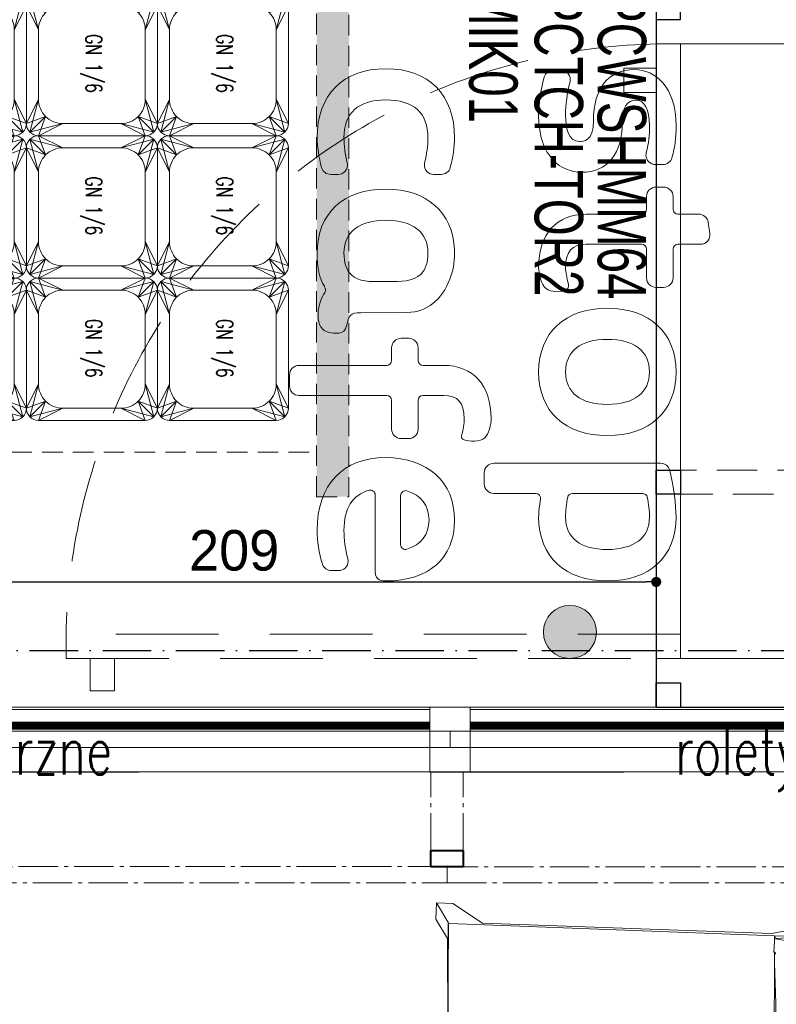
# Model space of a CAD drawing. Header units: metres. Extents: x 5541655 to 5610276, y 5589641 to 5627879.
# Tile 54 of 69: x 5605512 to 5605699, y 5623935 to 5624179. Entities that reach past the tile are written whole.
import ezdxf

# ---------------------------------------------------------------- set-up
doc = ezdxf.new("R2010")
doc.units = ezdxf.units.M
doc.header["$MEASUREMENT"] = 0
for name, pattern in [('ACAD_ISO03W100', [30, 12, -18]), ('ACAD_ISO10W100', [18, 12, -3, 0, -3]), ('AM_DIN_G_W050', [13.75, 9.75, -1.5, 1, -1.5]), ('DASHED', [19.05, 12.7, -6.35]), ('DASHED2', [0.375, 0.25, -0.125])]:
    doc.linetypes.add(name, pattern=pattern)
doc.layers.get('0').update_dxf_attribs({"linetype": 'CONTINUOUS', "lineweight": 18})
doc.layers.get('Defpoints').update_dxf_attribs({"linetype": 'CONTINUOUS'})
for name, color, linetype in [('2D- Siatka Modularna', 7, 'ACAD_ISO10W100'), ('Indeksy_urządzeń_gastronomicznych', 242, 'CONTINUOUS'), ('Warstwa 1', 7, 'CONTINUOUS')]:
    doc.layers.add(name, color=color, linetype=linetype)
for name, color, linetype, lineweight in [('_E+E_ŻALUZJE', 34, 'AM_DIN_G_W050', 18), ('CHLODNICTWO', 94, 'CONTINUOUS', 20), ('drzwi', 30, 'CONTINUOUS', 20), ('MDCP', 7, 'CONTINUOUS', 18), ('MEBLE PKN', 150, 'CONTINUOUS', 20), ('URZADZENIA GASTRO', 242, 'CONTINUOUS', 20), ('WYMIARY WEW', 251, 'CONTINUOUS', 13)]:
    doc.layers.add(name, color=color, linetype=linetype, lineweight=lineweight)
doc.layers.add('a___wymiary', color=7, linetype='CONTINUOUS', lineweight=18, true_color=0x000000)
doc.styles.add('JACEK_07', font='SIMPLEX.SHX', dxfattribs={"width": 0.7})
doc.styles.add('PL_D50', font='GOTHIC.TTF', dxfattribs={"height": 10})
doc.styles.get("Standard").update_dxf_attribs({"font": 'simplex.shx'})
doc.dimstyles.new('1_50', dxfattribs={"dimtxt": 20, "dimasz": 5, "dimexe": 1.25, "dimexo": 0.625, "dimgap": 1.5, "dimtad": 1, "dimdec": 3, "dimlfac": 0.5, "dimrnd": 0.1, "dimdsep": 46, "dimtxsty": 'Standard', "dimblk": 'znacznik', "dimcen": 1.5, "dimse1": 1, "dimse2": 1, "dimclrd": 256, "dimclrt": 256, "dimazin": 0, "dimtfac": 1, "dimtdec": 3, "dimtmove": 0, "dimatfit": 3, "dimldrblk": 'znacznik', "dimfxl": 1, "dimarcsym": 0})
doc.dimstyles.new('PLANCO D50', dxfattribs={"dimscale": 0.5, "dimtxt": 10, "dimasz": 5, "dimexe": 10, "dimexo": 15, "dimgap": 5, "dimtad": 1, "dimdec": 0, "dimrnd": 0.5, "dimzin": 12, "dimtxsty": 'PL_D50', "dimblk": 'DOT', "dimcen": 1.25, "dimadec": 0, "dimazin": 0, "dimtfac": 1, "dimtdec": 0, "dimtmove": 1, "dimatfit": 3, "dimldrblk": 'DOT', "dimfxl": 10, "dimfxlon": 1, "dimarcsym": 0})

# ---------------------------------------------------------------- blocks, each defined once
blk = doc.blocks.new('Z$W@#18078')
for points in [[(56.99, 59.71), (115.85, 59.71), (115.85, 1.01), (56.99, 1.01)], [(172.53, 51.02), (172.63, 53.02), (170.14, 53.13), (161.11, 51.5), (125.35, 52.89), (122.21, 54.99), (119.96, 54.96), (119.6, 53.42), (121.04, 51.02), (120.97, 10.2), (119.52, 7.8), (119.6, 5.8), (121.6, 5.88), (125.27, 8.31), (161.03, 9.58), (170.06, 7.91), (172.55, 8.02), (172.45, 10.02), (169.5, 10.87), (174.99, 12.37), (175.05, 48.67), (169.88, 50.09)]]:
    blk.add_wipeout(points)
at = {"linetype": 'Continuous', "lineweight": 0}
for p, q in [((120.97, 10.2), (121.04, 51.02)), ((161.71, 26.44), (161.56, 18.19)), ((121.03, 14.69), (121.01, 21.05)), ((121.05, 14.71), (121.03, 21.06)), ((161.37, 20.99), (161.39, 14.63)), ((161.56, 18.19), (161.39, 13.25)), ((121.06, 8.34), (121.03, 14.69)), ((121.08, 8.36), (121.05, 14.71)), ((161.39, 14.63), (161.39, 13.25)), ((161.39, 13.25), (161.4, 11.97)), ((172.83, 12.3), (161.52, 10.23)), ((161.37, 11.87), (161.34, 11.86)), ((161.41, 10.58), (161.34, 11.86)), ((161.37, 11.84), (161.4, 11.87)), ((161.4, 11.87), (161.37, 11.87)), ((161.4, 11.97), (161.49, 12.14)), ((161.49, 11.99), (161.4, 11.87)), ((161.4, 11.97), (161.4, 11.87)), ((161.57, 12.1), (161.49, 11.99)), ((119.52, 7.8), (120.97, 10.2)), ((161.41, 9.87), (121.15, 8.36)), ((161.4, 9.86), (165.98, 9.91)), ((161.4, 9.86), (161.41, 9.87)), ((161.41, 9.89), (161.41, 10.58)), ((161.56, 10.19), (161.41, 9.89)), ((161.41, 9.87), (161.41, 9.89)), ((161.56, 10.19), (165.98, 9.91)), ((125.27, 8.31), (161.03, 9.58)), ((161.03, 9.58), (170.06, 7.91)), ((119.52, 7.8), (119.6, 5.8)), ((119.6, 5.8), (121.14, 8.34)), ((121.08, 8.36), (121.06, 8.34)), ((121.14, 8.34), (121.06, 8.34)), ((121.15, 8.36), (121.08, 8.36)), ((121.6, 5.88), (125.27, 8.31)), ((119.6, 5.8), (121.6, 5.88))]:
    blk.add_line(p, q, dxfattribs=at)
blk = doc.blocks.new('*U246')
at = {"xscale": -1, "rotation": 180}
blk.add_blockref('Z$W@#18078', (31.23, -10.42), dxfattribs=at)
at = {"layer": 'Defpoints', "linetype": 'ACAD_ISO03W100', "ltscale": 2}
blk.add_lwpolyline([(-210, 0), (210, 0), (210, -250), (-210, -250)], close=True, dxfattribs=at)
blk = doc.blocks.new('_Dot')
at = {"color": 0, "linetype": 'ByBlock', "lineweight": -2}
blk.add_line((-0.5, 0), (-1, 0), dxfattribs=at)
at = {"color": 0, "linetype": 'ByBlock', "const_width": 0.5}
blk.add_lwpolyline([(-0.25, 0, 1), (0.25, 0, 1)], format="xyb", close=True, dxfattribs=at)
blk = doc.blocks.new('*D877')
at = {"layer": 'Defpoints', "color": 0}
for p in [(5605460.26, 5624039.98), (5605669.06, 5624039.98), (5605669.06, 5624039.91)]:
    blk.add_point(p, dxfattribs=at)
at = {"layer": 'WYMIARY WEW', "color": 0, "lineweight": -2}
for p, q in [((5605460.26, 5624039.91), (5605460.26, 5624034.91)), ((5605462.76, 5624039.91), (5605666.56, 5624039.91)), ((5605669.06, 5624039.91), (5605669.06, 5624034.91))]:
    blk.add_line(p, q, dxfattribs=at)
at = {"layer": 'WYMIARY WEW', "color": 0, "lineweight": -2, "xscale": 2.5, "yscale": 2.5, "zscale": 2.5, "rotation": 180}
blk.add_blockref('_Dot', (5605460.26, 5624039.91), dxfattribs=at)
at = {"layer": 'WYMIARY WEW', "color": 0, "lineweight": -2, "xscale": 2.5, "yscale": 2.5, "zscale": 2.5}
blk.add_blockref('_Dot', (5605669.06, 5624039.91), dxfattribs=at)
at = {"layer": 'WYMIARY WEW', "color": 0, "insert": (5605564.66, 5624047.66), "char_height": 10, "attachment_point": 5, "style": 'PL_D50'}
blk.add_mtext('209', dxfattribs=at)
blk = doc.blocks.new('GN 1_6')
for points in [[(27840.9, 18108.5), (27986.9, 18108.5, -0.414214), (28001.9, 18093.5), (28001.9, 17961.5, -0.414214), (27986.9, 17946.5), (27840.9, 17946.5, -0.414214), (27825.9, 17961.5), (27825.9, 18093.5, -0.414214)], [(27870.9, 18093.5), (27956.9, 18093.5, -0.414214), (27986.9, 18063.5), (27986.9, 17991.5, -0.414214), (27956.9, 17961.5), (27870.9, 17961.5, -0.414214), (27840.9, 17991.5), (27840.9, 18063.5, -0.414214)]]:
    blk.add_lwpolyline(points, format="xyb", close=True)
at = {"color": 252}
for points in [[(27825.9, 18093.5), (27840.9, 18063.5), (27830.3, 18104.1), (27849.7, 18084.7), (27840.9, 18108.5), (27870.9, 18093.5)], [(27840.9, 18063.5), (27825.9, 18093.5), (27849.7, 18084.7), (27830.3, 18104.1), (27870.9, 18093.5), (27840.9, 18108.5)], [(28001.9, 18093.5), (27986.9, 18063.5), (27997.6, 18104.1), (27978.2, 18084.7), (27986.9, 18108.5), (27956.9, 18093.5)], [(27986.9, 18063.5), (28001.9, 18093.5), (27978.2, 18084.7), (27997.6, 18104.1), (27956.9, 18093.5), (27986.9, 18108.5)], [(27825.9, 17961.5), (27840.9, 17991.5), (27830.3, 17950.9), (27849.7, 17970.3), (27840.9, 17946.5), (27870.9, 17961.5)], [(27840.9, 17991.5), (27825.9, 17961.5), (27849.7, 17970.3), (27830.3, 17950.9), (27870.9, 17961.5), (27840.9, 17946.5)], [(28001.9, 17961.5), (27986.9, 17991.5), (27997.6, 17950.9), (27978.2, 17970.3), (27986.9, 17946.5), (27956.9, 17961.5)], [(27986.9, 17991.5), (28001.9, 17961.5), (27978.2, 17970.3), (27997.6, 17950.9), (27956.9, 17961.5), (27986.9, 17946.5)]]:
    blk.add_lwpolyline(points, dxfattribs=at)
at = {"insert": (27912.7, 18026.5), "char_height": 20, "width": 292.426, "attachment_point": 5, "style": 'JACEK_07'}
blk.add_mtext('GN 1/6', dxfattribs=at)
blk = doc.blocks.new('Stół sałatkowy75')
at = {"linetype": 'DASHED', "ltscale": 0.2, "true_color": 0x9e9e9e}
h = blk.add_hatch(dxfattribs=at)
h.set_pattern_fill('AR-CONC', color=253, scale=0.01, angle=180)
h.set_pattern_definition([(230, (2493.9294, 1803.6849), (-1.8218467, 0.15939086), [0.1905, -2.0955]), (175, (2493.9294, 1803.6849), (0.3524342, -1.9105685), [0.1524, -1.6764058]), (280.451445, (2493.7776, 1803.6981), (-1.4694125, -1.7511775), [0.1619001, -1.7809024]), (226.1842, (2493.9294, 1803.1769), (-2.7107904, 0.4204233), [0.28575, -3.14325]), (276.63556, (2493.7035, 1803.212), (-2.3740413, -2.4742612), [0.2428502, -2.671356]), (171.18415, (2493.9294, 1803.177), (-2.3740413, -2.4742612), [0.2285997, -2.5145973]), (201, (2493.6754, 1803.3039), (-1.5161439, 1.022652), [0.1905, -2.0955]), (146, (2493.6754, 1803.3039), (-0.6180203, -1.8418797), [0.1524, -1.6764]), (251.451445, (2493.549, 1803.389), (-2.1341642, -0.8192277), [0.1619001, -1.7808994]), (217.5, (2493.9294, 1803.68486), (-0.03088603, -0.84555039), [0, -1.65608, 0, -1.7018, 0, -1.68275]), (187.5, (2493.9294, 1803.6849), (-0.66819663, -1.00180575), [0, -0.97028, 0, -1.61798, 0, -0.64135]), (147.5, (2494.4958, 1803.68486), (-1.35590595, 0.05728744), [0, -0.635, 0, -1.9812, 0, -2.6289]), (137.5, (2494.7498, 1803.6849), (-1.4812918, -0.2542649), [0, -0.8255, 0, -1.31572, 0, -1.8669])])
h.paths.add_polyline_path([(-73, 147), (-73, 143), (-2, 143), (-2, 147)])
at = {"linetype": 'DASHED', "ltscale": 0.2}
for p, q in [((-73, 147), (-2, 147)), ((-2, 143), (-2, 147)), ((-2, 143), (-73, 143)), ((-7.53, 90), (-7.53, 143))]:
    blk.add_line(p, q, dxfattribs=at)
at = {"linetype": 'DASHED', "ltscale": 0.2, "xscale": 0.09999999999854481, "yscale": 0.09999999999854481, "zscale": 0.09999999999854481}
for p in [(-2846.83, -1671.35), (-2829.23, -1671.35), (-2811.63, -1671.35), (-2846.83, -1687.55), (-2829.23, -1687.55), (-2811.63, -1687.55), (-2846.83, -1703.75), (-2829.23, -1703.75), (-2811.63, -1703.75)]:
    blk.add_blockref('GN 1_6', p, dxfattribs=at)
blk = doc.blocks.new('*U189')
blk.add_blockref('Stół sałatkowy75', (75, 0))
blk = doc.blocks.new('*U158')
at = {"true_color": 0xf50000}
h = blk.add_hatch(color=1, dxfattribs=at)
edge = h.paths.add_edge_path()
edge.add_spline(control_points=[(33.18, -20.6), (35.01, -20.6), (36.46, -19.1), (36.46, -17.32)], knot_values=[0, 0, 0, 0, 0.2, 0.2, 0.2, 0.2], degree=3, periodic=0)
edge.add_spline(control_points=[(36.46, -17.32), (36.46, -15.49), (35.01, -14.03), (33.18, -14.03)], knot_values=[0.6, 0.6, 0.6, 0.6, 1, 1, 1, 1], degree=3, periodic=0)
edge.add_spline(control_points=[(33.18, -14.03), (31.39, -14.03), (29.89, -15.49), (29.89, -17.32)], knot_values=[0.4, 0.4, 0.4, 0.4, 0.6, 0.6, 0.6, 0.6], degree=3, periodic=0)
edge.add_spline(control_points=[(29.89, -17.32), (29.89, -19.1), (31.39, -20.6), (33.18, -20.6)], knot_values=[0.2, 0.2, 0.2, 0.2, 0.4, 0.4, 0.4, 0.4], degree=3, periodic=0)
at = {"layer": 'Defpoints'}
for p in [(0, 0), (-36.46, -26)]:
    blk.add_point(p, dxfattribs=at)
at = {"layer": 'Warstwa 1', "color": 7, "lineweight": 9}
for points, knots in [([(-20.66, -7.84), (-20.66, -7.84), (-19.08, -7.84), (-19.08, -7.84), (-19.08, -7.84), (-18.75, -7.84), (-18.48, -8.11), (-18.48, -8.44), (-18.48, -8.44), (-18.48, -8.44), (-18.48, -15.29), (-18.48, -15.29), (-18.48, -15.29), (-18.48, -18.98), (-16.02, -21.18), (-11.89, -21.18), (-11.89, -21.18), (-11.24, -21.18), (-9.73, -20.88), (-9.23, -20.21), (-9.23, -20.21), (-8.86, -19.7), (-8.78, -18.45), (-9.07, -17.87), (-9.07, -17.87), (-9.25, -17.53), (-9.5, -17.48), (-9.64, -17.48), (-9.64, -17.48), (-9.68, -17.48), (-9.73, -17.48), (-9.78, -17.49), (-9.78, -17.49), (-9.78, -17.49), (-9.98, -17.54), (-9.98, -17.54), (-9.98, -17.54), (-10.61, -17.7), (-11.26, -17.85), (-11.89, -17.85), (-11.89, -17.85), (-13.85, -17.85), (-14.76, -17.04), (-14.76, -15.29), (-14.76, -15.29), (-14.76, -15.29), (-14.76, -8.44), (-14.76, -8.44), (-14.76, -8.44), (-14.76, -8.11), (-14.49, -7.84), (-14.16, -7.84), (-14.16, -7.84), (-14.16, -7.84), (-10.6, -7.84), (-10.6, -7.84), (-10.6, -7.84), (-9.95, -7.84), (-9.43, -7.31), (-9.43, -6.66), (-9.43, -6.66), (-9.43, -6.66), (-9.43, -5.72), (-9.43, -5.72), (-9.43, -5.72), (-9.43, -5.08), (-9.95, -4.55), (-10.6, -4.55), (-10.6, -4.55), (-10.6, -4.55), (-14.16, -4.55), (-14.16, -4.55), (-14.16, -4.55), (-14.49, -4.55), (-14.76, -4.28), (-14.76, -3.95), (-14.76, -3.95), (-14.76, -3.95), (-14.76, -1.17), (-14.76, -1.17), (-14.76, -1.17), (-14.76, -0.47), (-15.38, 0.09), (-16.1, -0.01), (-16.1, -0.01), (-16.1, -0.01), (-17.48, -0.22), (-17.48, -0.22), (-17.48, -0.22), (-18.05, -0.3), (-18.48, -0.8), (-18.48, -1.38), (-18.48, -1.38), (-18.48, -1.38), (-18.48, -3.95), (-18.48, -3.95), (-18.48, -3.95), (-18.48, -4.28), (-18.75, -4.55), (-19.08, -4.55), (-19.08, -4.55), (-19.08, -4.55), (-20.66, -4.55), (-20.66, -4.55), (-20.66, -4.55), (-21.3, -4.55), (-21.83, -5.08), (-21.83, -5.72), (-21.83, -5.72), (-21.83, -5.72), (-21.83, -6.66), (-21.83, -6.66), (-21.83, -6.66), (-21.83, -7.31), (-21.3, -7.84), (-20.66, -7.84)], [0, 0, 0, 0, 0.033333, 0.033333, 0.033333, 0.033333, 0.066667, 0.066667, 0.066667, 0.066667, 0.1, 0.1, 0.1, 0.1, 0.133333, 0.133333, 0.133333, 0.133333, 0.166667, 0.166667, 0.166667, 0.166667, 0.2, 0.2, 0.2, 0.2, 0.233333, 0.233333, 0.233333, 0.233333, 0.266667, 0.266667, 0.266667, 0.266667, 0.3, 0.3, 0.3, 0.3, 0.333333, 0.333333, 0.333333, 0.333333, 0.366667, 0.366667, 0.366667, 0.366667, 0.4, 0.4, 0.4, 0.4, 0.433333, 0.433333, 0.433333, 0.433333, 0.466667, 0.466667, 0.466667, 0.466667, 0.5, 0.5, 0.5, 0.5, 0.533333, 0.533333, 0.533333, 0.533333, 0.566667, 0.566667, 0.566667, 0.566667, 0.6, 0.6, 0.6, 0.6, 0.633333, 0.633333, 0.633333, 0.633333, 0.666667, 0.666667, 0.666667, 0.666667, 0.7, 0.7, 0.7, 0.7, 0.733333, 0.733333, 0.733333, 0.733333, 0.766667, 0.766667, 0.766667, 0.766667, 0.8, 0.8, 0.8, 0.8, 0.833333, 0.833333, 0.833333, 0.833333, 0.866667, 0.866667, 0.866667, 0.866667, 0.9, 0.9, 0.9, 0.9, 0.933333, 0.933333, 0.933333, 0.933333, 1, 1, 1, 1]), ([(-30.04, -14.4), (-27.45, -14.4), (-27.45, -15.68), (-27.45, -16.1), (-27.45, -16.1), (-27.45, -17.55), (-29.22, -17.85), (-30.71, -17.85), (-30.71, -17.85), (-32, -17.85), (-33.38, -17.67), (-34.84, -17.3), (-34.84, -17.3), (-34.93, -17.28), (-35.02, -17.27), (-35.12, -17.27), (-35.12, -17.27), (-35.77, -17.27), (-36.29, -17.8), (-36.29, -18.46), (-36.29, -18.46), (-36.29, -18.46), (-36.29, -19.35), (-36.29, -19.35), (-36.29, -19.35), (-36.29, -19.87), (-35.94, -20.34), (-35.43, -20.48), (-35.43, -20.48), (-33.72, -20.95), (-32.22, -21.18), (-30.71, -21.18), (-30.71, -21.18), (-25.5, -21.18), (-23.66, -18.33), (-23.66, -15.9), (-23.66, -15.9), (-23.66, -12.62), (-25.92, -10.82), (-30.04, -10.82), (-30.04, -10.82), (-31.72, -10.82), (-32.57, -10.25), (-32.57, -9.13), (-32.57, -9.13), (-32.57, -8.07), (-31.42, -7.47), (-29.41, -7.47), (-29.41, -7.47), (-28.09, -7.47), (-27.39, -7.53), (-26.05, -7.87), (-26.05, -7.87), (-25.96, -7.89), (-25.86, -7.91), (-25.77, -7.91), (-25.77, -7.91), (-25.13, -7.91), (-24.61, -7.38), (-24.61, -6.73), (-24.61, -6.73), (-24.61, -6.73), (-24.61, -5.82), (-24.61, -5.82), (-24.61, -5.82), (-24.61, -5.29), (-24.96, -4.83), (-25.46, -4.69), (-25.46, -4.69), (-26.91, -4.29), (-27.76, -4.18), (-29.41, -4.18), (-29.41, -4.18), (-34.21, -4.18), (-36.36, -6.77), (-36.36, -9.33), (-36.36, -9.33), (-36.36, -12.55), (-34.06, -14.4), (-30.04, -14.4)], [0, 0, 0, 0, 0.047619, 0.047619, 0.047619, 0.047619, 0.095238, 0.095238, 0.095238, 0.095238, 0.142857, 0.142857, 0.142857, 0.142857, 0.190476, 0.190476, 0.190476, 0.190476, 0.238095, 0.238095, 0.238095, 0.238095, 0.285714, 0.285714, 0.285714, 0.285714, 0.333333, 0.333333, 0.333333, 0.333333, 0.380952, 0.380952, 0.380952, 0.380952, 0.428571, 0.428571, 0.428571, 0.428571, 0.47619, 0.47619, 0.47619, 0.47619, 0.52381, 0.52381, 0.52381, 0.52381, 0.571429, 0.571429, 0.571429, 0.571429, 0.619048, 0.619048, 0.619048, 0.619048, 0.666667, 0.666667, 0.666667, 0.666667, 0.714286, 0.714286, 0.714286, 0.714286, 0.761905, 0.761905, 0.761905, 0.761905, 0.809524, 0.809524, 0.809524, 0.809524, 0.857143, 0.857143, 0.857143, 0.857143, 0.904762, 0.904762, 0.904762, 0.904762, 1, 1, 1, 1]), ([(1.04, -21.18), (5.89, -21.18), (8.9, -17.92), (8.9, -12.68), (8.9, -12.68), (8.9, -7.44), (5.89, -4.18), (1.04, -4.18), (1.04, -4.18), (-3.83, -4.18), (-6.85, -7.44), (-6.85, -12.68), (-6.85, -12.68), (-6.85, -17.92), (-3.83, -21.18), (1.04, -21.18)], [0, 0, 0, 0, 0.2, 0.2, 0.2, 0.2, 0.4, 0.4, 0.4, 0.4, 0.6, 0.6, 0.6, 0.6, 1, 1, 1, 1]), ([(13.5, -27.91), (13.5, -27.91), (14.87, -27.91), (14.87, -27.91), (14.87, -27.91), (15.52, -27.91), (16.05, -27.38), (16.05, -26.73), (16.05, -26.73), (16.05, -26.73), (16.05, -21.52), (16.05, -21.52), (16.05, -21.52), (16.05, -21.15), (16.39, -20.86), (16.77, -20.94), (16.77, -20.94), (17.53, -21.09), (18.31, -21.18), (18.98, -21.18), (18.98, -21.18), (23.85, -21.18), (26.87, -17.92), (26.87, -12.68), (26.87, -12.68), (26.87, -7.44), (23.85, -4.18), (18.98, -4.18), (18.98, -4.18), (17.43, -4.18), (15.27, -4.47), (13.21, -4.96), (13.21, -4.96), (12.69, -5.08), (12.32, -5.55), (12.32, -6.1), (12.32, -6.1), (12.32, -6.1), (12.32, -26.73), (12.32, -26.73), (12.32, -26.73), (12.32, -27.38), (12.85, -27.91), (13.5, -27.91)], [0, 0, 0, 0, 0.083333, 0.083333, 0.083333, 0.083333, 0.166667, 0.166667, 0.166667, 0.166667, 0.25, 0.25, 0.25, 0.25, 0.333333, 0.333333, 0.333333, 0.333333, 0.416667, 0.416667, 0.416667, 0.416667, 0.5, 0.5, 0.5, 0.5, 0.583333, 0.583333, 0.583333, 0.583333, 0.666667, 0.666667, 0.666667, 0.666667, 0.75, 0.75, 0.75, 0.75, 0.833333, 0.833333, 0.833333, 0.833333, 1, 1, 1, 1]), ([(-3, -12.68), (-3, -9.37), (-1.53, -7.47), (1.04, -7.47), (1.04, -7.47), (3.58, -7.47), (5.04, -9.37), (5.04, -12.68), (5.04, -12.68), (5.04, -15.97), (3.58, -17.85), (1.04, -17.85), (1.04, -17.85), (-1.53, -17.85), (-3, -15.97), (-3, -12.68)], [0, 0, 0, 0, 0.2, 0.2, 0.2, 0.2, 0.4, 0.4, 0.4, 0.4, 0.6, 0.6, 0.6, 0.6, 1, 1, 1, 1]), ([(18.98, -17.85), (18.18, -17.85), (17.34, -17.77), (16.5, -17.59), (16.5, -17.59), (16.24, -17.53), (16.05, -17.29), (16.05, -17), (16.05, -17), (16.05, -17), (16.05, -8.32), (16.05, -8.32), (16.05, -8.32), (16.05, -8.04), (16.24, -7.79), (16.5, -7.74), (16.5, -7.74), (17.34, -7.56), (18.18, -7.47), (18.98, -7.47), (18.98, -7.47), (21.52, -7.47), (22.98, -9.37), (22.98, -12.68), (22.98, -12.68), (22.98, -16.02), (21.56, -17.85), (18.98, -17.85)], [0, 0, 0, 0, 0.125, 0.125, 0.125, 0.125, 0.25, 0.25, 0.25, 0.25, 0.375, 0.375, 0.375, 0.375, 0.5, 0.5, 0.5, 0.5, 0.625, 0.625, 0.625, 0.625, 0.75, 0.75, 0.75, 0.75, 1, 1, 1, 1]), ([(36.46, -17.32), (36.46, -19.1), (35.01, -20.6), (33.18, -20.6), (33.18, -20.6), (31.39, -20.6), (29.89, -19.1), (29.89, -17.32), (29.89, -17.32), (29.89, -15.49), (31.39, -14.03), (33.18, -14.03), (33.18, -14.03), (35.01, -14.03), (36.46, -15.49), (36.46, -17.32)], [0, 0, 0, 0, 0.2, 0.2, 0.2, 0.2, 0.4, 0.4, 0.4, 0.4, 0.6, 0.6, 0.6, 0.6, 1, 1, 1, 1]), ([(6.81, -27.06), (2.68, -27.06), (0.22, -29.26), (0.22, -32.95), (0.22, -32.95), (0.22, -32.95), (0.22, -35.48), (0.22, -35.48), (0.22, -35.48), (0.22, -35.81), (-0.05, -36.08), (-0.38, -36.08), (-0.38, -36.08), (-0.38, -36.08), (-1.96, -36.08), (-1.96, -36.08), (-1.96, -36.08), (-2.6, -36.08), (-3.13, -36.61), (-3.13, -37.25), (-3.13, -37.25), (-3.13, -37.25), (-3.13, -38.19), (-3.13, -38.19), (-3.13, -38.19), (-3.13, -38.84), (-2.6, -39.37), (-1.96, -39.37), (-1.96, -39.37), (-1.96, -39.37), (-0.38, -39.37), (-0.38, -39.37), (-0.38, -39.37), (-0.05, -39.37), (0.22, -39.64), (0.22, -39.97), (0.22, -39.97), (0.22, -39.97), (0.22, -50.83), (0.22, -50.83), (0.22, -50.83), (0.22, -51.47), (0.75, -52), (1.39, -52), (1.39, -52), (1.39, -52), (2.77, -52), (2.77, -52), (2.77, -52), (3.42, -52), (3.94, -51.47), (3.94, -50.83), (3.94, -50.83), (3.94, -50.83), (3.94, -39.97), (3.94, -39.97), (3.94, -39.97), (3.94, -39.64), (4.21, -39.37), (4.54, -39.37), (4.54, -39.37), (4.54, -39.37), (8.1, -39.37), (8.1, -39.37), (8.1, -39.37), (8.75, -39.37), (9.27, -38.84), (9.27, -38.19), (9.27, -38.19), (9.27, -38.19), (9.27, -37.25), (9.27, -37.25), (9.27, -37.25), (9.27, -36.61), (8.75, -36.08), (8.1, -36.08), (8.1, -36.08), (8.1, -36.08), (4.54, -36.08), (4.54, -36.08), (4.54, -36.08), (4.21, -36.08), (3.94, -35.81), (3.94, -35.48), (3.94, -35.48), (3.94, -35.48), (3.94, -32.95), (3.94, -32.95), (3.94, -32.95), (3.94, -31.18), (4.83, -30.39), (6.81, -30.39), (6.81, -30.39), (7.41, -30.39), (8.11, -30.49), (8.91, -30.71), (8.91, -30.71), (8.91, -30.71), (9.02, -30.72), (9.02, -30.72), (9.02, -30.72), (9.12, -30.72), (9.31, -30.68), (9.44, -30.4), (9.44, -30.4), (9.68, -29.85), (9.65, -28.35), (9.19, -27.84), (9.19, -27.84), (8.75, -27.34), (7.5, -27.06), (6.81, -27.06)], [0, 0, 0, 0, 0.034483, 0.034483, 0.034483, 0.034483, 0.068966, 0.068966, 0.068966, 0.068966, 0.103448, 0.103448, 0.103448, 0.103448, 0.137931, 0.137931, 0.137931, 0.137931, 0.172414, 0.172414, 0.172414, 0.172414, 0.206897, 0.206897, 0.206897, 0.206897, 0.241379, 0.241379, 0.241379, 0.241379, 0.275862, 0.275862, 0.275862, 0.275862, 0.310345, 0.310345, 0.310345, 0.310345, 0.344828, 0.344828, 0.344828, 0.344828, 0.37931, 0.37931, 0.37931, 0.37931, 0.413793, 0.413793, 0.413793, 0.413793, 0.448276, 0.448276, 0.448276, 0.448276, 0.482759, 0.482759, 0.482759, 0.482759, 0.517241, 0.517241, 0.517241, 0.517241, 0.551724, 0.551724, 0.551724, 0.551724, 0.586207, 0.586207, 0.586207, 0.586207, 0.62069, 0.62069, 0.62069, 0.62069, 0.655172, 0.655172, 0.655172, 0.655172, 0.689655, 0.689655, 0.689655, 0.689655, 0.724138, 0.724138, 0.724138, 0.724138, 0.758621, 0.758621, 0.758621, 0.758621, 0.793103, 0.793103, 0.793103, 0.793103, 0.827586, 0.827586, 0.827586, 0.827586, 0.862069, 0.862069, 0.862069, 0.862069, 0.896552, 0.896552, 0.896552, 0.896552, 0.931034, 0.931034, 0.931034, 0.931034, 1, 1, 1, 1]), ([(-24.24, -32.11), (-25.46, -31.79), (-26.86, -31.58), (-27.9, -31.58), (-27.9, -31.58), (-33.26, -31.58), (-36.46, -34.76), (-36.46, -40.08), (-36.46, -40.08), (-36.46, -45.4), (-33.26, -48.58), (-27.9, -48.58), (-27.9, -48.58), (-26.89, -48.58), (-25.52, -48.37), (-24.23, -48.02), (-24.23, -48.02), (-23.73, -47.88), (-23.39, -47.42), (-23.39, -46.89), (-23.39, -46.89), (-23.39, -46.89), (-23.39, -46), (-23.39, -46), (-23.39, -46), (-23.39, -45.35), (-23.91, -44.83), (-24.54, -44.83), (-24.54, -44.83), (-24.63, -44.83), (-24.72, -44.84), (-24.81, -44.86), (-24.81, -44.86), (-25.88, -45.12), (-26.95, -45.26), (-27.9, -45.26), (-27.9, -45.26), (-31.02, -45.26), (-32.6, -43.52), (-32.6, -40.08), (-32.6, -40.08), (-32.6, -36.62), (-31.02, -34.87), (-27.9, -34.87), (-27.9, -34.87), (-26.99, -34.87), (-25.94, -35.02), (-24.83, -35.29), (-24.83, -35.29), (-24.74, -35.31), (-24.65, -35.32), (-24.55, -35.32), (-24.55, -35.32), (-23.91, -35.32), (-23.39, -34.8), (-23.39, -34.15), (-23.39, -34.15), (-23.39, -34.15), (-23.39, -33.24), (-23.39, -33.24), (-23.39, -33.24), (-23.39, -32.71), (-23.74, -32.24), (-24.24, -32.11)], [0, 0, 0, 0, 0.058824, 0.058824, 0.058824, 0.058824, 0.117647, 0.117647, 0.117647, 0.117647, 0.176471, 0.176471, 0.176471, 0.176471, 0.235294, 0.235294, 0.235294, 0.235294, 0.294118, 0.294118, 0.294118, 0.294118, 0.352941, 0.352941, 0.352941, 0.352941, 0.411765, 0.411765, 0.411765, 0.411765, 0.470588, 0.470588, 0.470588, 0.470588, 0.529412, 0.529412, 0.529412, 0.529412, 0.588235, 0.588235, 0.588235, 0.588235, 0.647059, 0.647059, 0.647059, 0.647059, 0.705882, 0.705882, 0.705882, 0.705882, 0.764706, 0.764706, 0.764706, 0.764706, 0.823529, 0.823529, 0.823529, 0.823529, 0.882353, 0.882353, 0.882353, 0.882353, 1, 1, 1, 1]), ([(-4.67, -44.93), (-5.91, -44.67), (-6.3, -44.52), (-6.3, -43.17), (-6.3, -43.17), (-6.3, -43.17), (-6.34, -37.41), (-6.34, -37.41), (-6.34, -37.41), (-6.34, -35.07), (-7.88, -33.11), (-10.46, -32.17), (-10.46, -32.17), (-11.4, -31.78), (-12.49, -31.58), (-13.69, -31.58), (-13.69, -31.58), (-13.73, -31.58), (-13.76, -31.59), (-13.8, -31.59), (-13.8, -31.59), (-13.8, -31.59), (-13.86, -31.59), (-13.86, -31.59), (-13.86, -31.59), (-13.86, -31.59), (-13.96, -31.59), (-13.96, -31.59), (-13.96, -31.59), (-13.99, -31.59), (-14.03, -31.59), (-14.07, -31.6), (-14.07, -31.6), (-18.71, -31.77), (-21.58, -35.02), (-21.58, -40.08), (-21.58, -40.08), (-21.58, -45.32), (-18.56, -48.58), (-13.69, -48.58), (-13.69, -48.58), (-11.81, -48.58), (-10.54, -48.3), (-9.56, -47.68), (-9.56, -47.68), (-9.54, -47.67), (-9.52, -47.66), (-9.49, -47.65), (-9.49, -47.65), (-9.44, -47.63), (-9.39, -47.61), (-9.34, -47.59), (-9.34, -47.59), (-9.14, -47.51), (-8.92, -47.52), (-8.76, -47.64), (-8.76, -47.64), (-8.27, -47.99), (-7.22, -48.37), (-6.55, -48.44), (-6.55, -48.44), (-6.37, -48.46), (-6.19, -48.47), (-6.01, -48.47), (-6.01, -48.47), (-6.01, -48.47), (-6.01, -48.47), (-6.01, -48.47), (-6.01, -48.47), (-4.79, -48.47), (-4.03, -47.99), (-3.86, -47.13), (-3.86, -47.13), (-3.74, -46.49), (-3.49, -45.17), (-4.67, -44.93)], [0, 0, 0, 0, 0.05, 0.05, 0.05, 0.05, 0.1, 0.1, 0.1, 0.1, 0.15, 0.15, 0.15, 0.15, 0.2, 0.2, 0.2, 0.2, 0.25, 0.25, 0.25, 0.25, 0.3, 0.3, 0.3, 0.3, 0.35, 0.35, 0.35, 0.35, 0.4, 0.4, 0.4, 0.4, 0.45, 0.45, 0.45, 0.45, 0.5, 0.5, 0.5, 0.5, 0.55, 0.55, 0.55, 0.55, 0.6, 0.6, 0.6, 0.6, 0.65, 0.65, 0.65, 0.65, 0.7, 0.7, 0.7, 0.7, 0.75, 0.75, 0.75, 0.75, 0.8, 0.8, 0.8, 0.8, 0.85, 0.85, 0.85, 0.85, 0.9, 0.9, 0.9, 0.9, 1, 1, 1, 1]), ([(19.35, -31.58), (14.65, -31.58), (11.62, -34.92), (11.62, -40.08), (11.62, -40.08), (11.62, -45.4), (14.98, -48.58), (20.62, -48.58), (20.62, -48.58), (21.89, -48.58), (23.49, -48.33), (24.79, -47.93), (24.79, -47.93), (25.27, -47.78), (25.6, -47.33), (25.6, -46.81), (25.6, -46.81), (25.6, -46.81), (25.6, -45.92), (25.6, -45.92), (25.6, -45.92), (25.6, -45.27), (25.08, -44.75), (24.44, -44.75), (24.44, -44.75), (24.34, -44.75), (24.25, -44.76), (24.15, -44.78), (24.15, -44.78), (22.95, -45.09), (21.7, -45.26), (20.62, -45.26), (20.62, -45.26), (17.9, -45.26), (16.23, -44.22), (15.66, -42.17), (15.66, -42.17), (15.61, -41.99), (15.65, -41.8), (15.77, -41.65), (15.77, -41.65), (15.88, -41.49), (16.06, -41.4), (16.25, -41.4), (16.25, -41.4), (16.25, -41.4), (25.76, -41.4), (25.76, -41.4), (25.76, -41.4), (26.87, -41.4), (26.87, -40.41), (26.87, -40.08), (26.87, -40.08), (26.87, -34.76), (24.06, -31.58), (19.35, -31.58)], [0, 0, 0, 0, 0.066667, 0.066667, 0.066667, 0.066667, 0.133333, 0.133333, 0.133333, 0.133333, 0.2, 0.2, 0.2, 0.2, 0.266667, 0.266667, 0.266667, 0.266667, 0.333333, 0.333333, 0.333333, 0.333333, 0.4, 0.4, 0.4, 0.4, 0.466667, 0.466667, 0.466667, 0.466667, 0.533333, 0.533333, 0.533333, 0.533333, 0.6, 0.6, 0.6, 0.6, 0.666667, 0.666667, 0.666667, 0.666667, 0.733333, 0.733333, 0.733333, 0.733333, 0.8, 0.8, 0.8, 0.8, 0.866667, 0.866667, 0.866667, 0.866667, 1, 1, 1, 1]), ([(-10.14, -40.63), (-10.12, -41.89), (-10.09, -43.46), (-11.01, -44.39), (-11.01, -44.39), (-11.58, -44.97), (-12.46, -45.26), (-13.69, -45.26), (-13.69, -45.26), (-16.26, -45.26), (-17.73, -43.37), (-17.73, -40.08), (-17.73, -40.08), (-17.73, -36.77), (-16.26, -34.87), (-13.69, -34.87), (-13.69, -34.87), (-12.51, -34.87), (-11.66, -35.15), (-11.08, -35.73), (-11.08, -35.73), (-10.12, -36.7), (-10.13, -38.35), (-10.15, -39.66), (-10.15, -39.66), (-10.15, -39.81), (-10.15, -39.95), (-10.15, -40.08), (-10.15, -40.08), (-10.15, -40.25), (-10.15, -40.44), (-10.14, -40.63)], [0, 0, 0, 0, 0.111111, 0.111111, 0.111111, 0.111111, 0.222222, 0.222222, 0.222222, 0.222222, 0.333333, 0.333333, 0.333333, 0.333333, 0.444444, 0.444444, 0.444444, 0.444444, 0.555556, 0.555556, 0.555556, 0.555556, 0.666667, 0.666667, 0.666667, 0.666667, 0.777778, 0.777778, 0.777778, 0.777778, 1, 1, 1, 1]), ([(22.86, -38), (22.74, -38.16), (22.56, -38.25), (22.37, -38.25), (22.37, -38.25), (22.37, -38.25), (16.32, -38.25), (16.32, -38.25), (16.32, -38.25), (16.12, -38.25), (15.94, -38.16), (15.83, -38), (15.83, -38), (15.71, -37.85), (15.68, -37.66), (15.73, -37.48), (15.73, -37.48), (16.26, -35.71), (17.55, -34.74), (19.35, -34.74), (19.35, -34.74), (21.12, -34.74), (22.4, -35.71), (22.95, -37.47), (22.95, -37.47), (23.01, -37.65), (22.97, -37.84), (22.86, -38)], [0, 0, 0, 0, 0.125, 0.125, 0.125, 0.125, 0.25, 0.25, 0.25, 0.25, 0.375, 0.375, 0.375, 0.375, 0.5, 0.5, 0.5, 0.5, 0.625, 0.625, 0.625, 0.625, 0.75, 0.75, 0.75, 0.75, 1, 1, 1, 1])]:
    blk.add_open_spline(points, degree=3, knots=knots, dxfattribs=at)
blk = doc.blocks.new('Podstawa pod piece')
at = {"linetype": 'Continuous', "lineweight": 25}
for points in [[(0, -82), (88, -82), (88, 0), (0, 0), (0, -82)], [(0, 0), (3, 0), (3, -3), (0, -3)], [(88, 0), (85, 0), (85, -3), (88, -3)], [(0, -82), (3, -82), (3, -79), (0, -79)], [(88, -82), (85, -82), (85, -79), (88, -79)]]:
    blk.add_lwpolyline(points, dxfattribs=at)
for points in [[(61.7, 0), (58.7, 0), (58.7, -3), (61.7, -3)], [(61.7, -82), (58.7, -82), (58.7, -79), (61.7, -79)]]:
    blk.add_lwpolyline(points, close=True, dxfattribs=at)
at = {"linetype": 'DASHED2', "ltscale": 20}
blk.add_lwpolyline([(58.7, 0), (61.7, 0), (61.7, -82), (58.7, -82)], close=True, dxfattribs=at)
blk = doc.blocks.new('*U45')
at = {"layer": 'URZADZENIA GASTRO'}
blk.add_lwpolyline([(6, -82), (82, -82), (82, -4.9), (6, -4.9), (6, -82)], dxfattribs=at)
for points in [[(6, -82), (82, -82), (82, -79), (6, -79)], [(9, -82), (12, -82), (12, -86), (9, -86)]]:
    blk.add_lwpolyline(points, close=True, dxfattribs=at)
at = {"layer": 'URZADZENIA GASTRO', "color": 253, "linetype": 'DASHED', "true_color": 0x9e9e9e}
for points in [[(82, -155), (82, -79), (79, -79), (79, -155)], [(82, -152), (82, -149), (86, -149), (86, -152)]]:
    blk.add_lwpolyline(points, close=True, dxfattribs=at)
blk.add_arc((80.5, -80.5), 74.5, 178.8463, 271.1537, dxfattribs=at)
at = {"layer": 'CHLODNICTWO'}
blk.add_blockref('Podstawa pod piece', (0, 0), dxfattribs=at)
at = {"layer": 'Indeksy_urządzeń_gastronomicznych', "color": 242, "char_height": 6, "width": 18.3, "attachment_point": 1, "style": 'JACEK_07'}
for s, insert in [('\\pxqc;{\\fArial|b0|i0|c238|p34;PCWSHMM64}', (9.39, -83.24)), ('\\pxqc;{\\fArial|b0|i0|c238|p34;PCTCH-TOR2}', (9.17, -91.04)), ('\\pxqc;{\\fArial|b0|i0|c238|p34;MIK01}', (-1.84, -99.14))]:
    blk.add_mtext(s, dxfattribs=dict(at, insert=insert))
blk = doc.blocks.new('znacznik')
at = {"layer": 'a___wymiary'}
for p, q in [((0, 1.394), (0, -1.394)), ((1.394, 0), (-1.394, 0))]:
    blk.add_line(p, q, dxfattribs=at)
at = {"layer": 'a___wymiary', "const_width": 0.2}
blk.add_lwpolyline([(0.876, 0.876), (-0.876, -0.876)], dxfattribs=at)
blk = doc.blocks.new('*D949')
at = {"layer": 'Defpoints', "color": 0}
for p in [(5603963.06, 5623988.98), (5605833.06, 5623988.98), (5605833.06, 5623021.56)]:
    blk.add_point(p, dxfattribs=at)
at = {"layer": 'MDCP', "lineweight": -2}
blk.add_line((5603968.06, 5623021.56), (5605828.06, 5623021.56), dxfattribs=at)
at = {"layer": 'MDCP', "lineweight": -2, "xscale": 5, "yscale": 5, "zscale": 5, "rotation": 180}
blk.add_blockref('znacznik', (5603963.06, 5623021.56), dxfattribs=at)
at = {"layer": 'MDCP', "lineweight": -2, "xscale": 5, "yscale": 5, "zscale": 5}
blk.add_blockref('znacznik', (5605833.06, 5623021.56), dxfattribs=at)
at = {"layer": 'MDCP', "insert": (5604898.06, 5623033.06), "char_height": 20, "attachment_point": 5}
blk.add_mtext('935', dxfattribs=at)
blk = doc.blocks.new('*D957')
at = {"layer": 'Defpoints', "color": 0}
for p in [(5605378.06, 5623992.98), (5605618.06, 5623992.98), (5605618.06, 5622961.81)]:
    blk.add_point(p, dxfattribs=at)
at = {"layer": 'MDCP', "lineweight": -2}
blk.add_line((5605383.06, 5622961.81), (5605613.06, 5622961.81), dxfattribs=at)
at = {"layer": 'MDCP', "lineweight": -2, "xscale": 5, "yscale": 5, "zscale": 5, "rotation": 180}
blk.add_blockref('znacznik', (5605378.06, 5622961.81), dxfattribs=at)
at = {"layer": 'MDCP', "lineweight": -2, "xscale": 5, "yscale": 5, "zscale": 5}
blk.add_blockref('znacznik', (5605618.06, 5622961.81), dxfattribs=at)
at = {"layer": 'MDCP', "insert": (5605498.06, 5622973.31), "char_height": 20, "attachment_point": 5}
blk.add_mtext('120', dxfattribs=at)
blk = doc.blocks.new('*D958')
at = {"layer": 'Defpoints', "color": 0}
for p in [(5605618.06, 5623992.98), (5605833.06, 5623988.98), (5605833.06, 5622961.81)]:
    blk.add_point(p, dxfattribs=at)
at = {"layer": 'MDCP', "lineweight": -2}
blk.add_line((5605623.06, 5622961.81), (5605828.06, 5622961.81), dxfattribs=at)
at = {"layer": 'MDCP', "lineweight": -2, "xscale": 5, "yscale": 5, "zscale": 5, "rotation": 180}
blk.add_blockref('znacznik', (5605618.06, 5622961.81), dxfattribs=at)
at = {"layer": 'MDCP', "lineweight": -2, "xscale": 5, "yscale": 5, "zscale": 5}
blk.add_blockref('znacznik', (5605833.06, 5622961.81), dxfattribs=at)
at = {"layer": 'MDCP', "insert": (5605725.56, 5622973.31), "char_height": 20, "attachment_point": 5}
blk.add_mtext('107.5', dxfattribs=at)
blk = doc.blocks.new('*D960')
at = {"layer": 'Defpoints', "color": 0}
for p in [(5605909.43, 5623988.98), (5603882.69, 5623984.98), (5605909.43, 5622910.9)]:
    blk.add_point(p, dxfattribs=at)
at = {"layer": 'MDCP', "lineweight": -2}
blk.add_line((5603887.69, 5622910.9), (5605904.43, 5622910.9), dxfattribs=at)
at = {"layer": 'MDCP', "lineweight": -2, "xscale": 5, "yscale": 5, "zscale": 5, "rotation": 180}
blk.add_blockref('znacznik', (5603882.69, 5622910.9), dxfattribs=at)
at = {"layer": 'MDCP', "lineweight": -2, "xscale": 5, "yscale": 5, "zscale": 5}
blk.add_blockref('znacznik', (5605909.43, 5622910.9), dxfattribs=at)
at = {"layer": 'MDCP', "insert": (5604896.06, 5622922.4), "char_height": 20, "attachment_point": 5}
blk.add_mtext('1013.4', dxfattribs=at)
blk = doc.blocks.new('*U873')
blk.add_lwpolyline([(25315.52, 17951.64), (25430.52, 17951.64), (25430.52, 17949.64), (25315.52, 17949.64)], close=True)
at = {"color": 6, "true_color": 0xff29ff, "const_width": 1}
blk.add_lwpolyline([(25315.52, 17949.64), (25430.52, 17949.64)], dxfattribs=at)
at = {"color": 7, "insert": (25366.04, 17945.59), "char_height": 6, "attachment_point": 5, "style": 'JACEK_07'}
blk.add_mtext('rolety wewnętrzne', dxfattribs=at)
blk = doc.blocks.new('*U872')
blk.add_lwpolyline([(25315.52, 17951.64), (25415.52, 17951.64), (25415.52, 17949.64), (25315.52, 17949.64)], close=True)
at = {"color": 6, "true_color": 0xff29ff, "const_width": 1}
blk.add_lwpolyline([(25315.52, 17949.64), (25415.52, 17949.64)], dxfattribs=at)
at = {"color": 7, "insert": (25366.04, 17945.59), "char_height": 6, "attachment_point": 5, "style": 'JACEK_07'}
blk.add_mtext('rolety wewnętrzne', dxfattribs=at)

msp = doc.modelspace()

# ---------------------------------------------------------------- linework, layer by layer
at = {"layer": '2D- Siatka Modularna', "lineweight": 25}
for q in [(5606162.0597, 5624022.9756), (5606462.0678, 5624022.9756)]:
    msp.add_line((5603342.0597, 5624022.9756), q, dxfattribs=at)
at = {"layer": 'drzwi'}
for points in [[(5605623.0597, 5624008.9756), (5605623.0597, 5623992.9756), (5605613.0597, 5623992.9756), (5605613.0597, 5624008.9756)], [(5605618.0597, 5624002.9756), (5605378.0597, 5624002.9756), (5605378.0597, 5623998.9756), (5605618.0597, 5623998.9756)], [(5605618.0597, 5624002.9756), (5605823.0597, 5624002.9756), (5605823.0597, 5623998.9756), (5605618.0597, 5623998.9756)]]:
    msp.add_lwpolyline(points, close=True, dxfattribs=at)
at = {"layer": 'WYMIARY WEW'}
for p, q in [((5605383.0597, 5624008.9756), (5605613.0597, 5624008.9756)), ((5605623.0597, 5624008.9756), (5605823.0597, 5624008.9756))]:
    msp.add_line(p, q, dxfattribs=at)

# ---------------------------------------------------------------- block references
at = {"xscale": 2, "yscale": 2, "zscale": 2, "rotation": 270}
msp.add_blockref('*U158', (5605682.3437, 5624093.8986), dxfattribs=at)
at = {"layer": 'CHLODNICTWO', "xscale": 2, "yscale": 2, "zscale": 2, "rotation": 270}
msp.add_blockref('*U189', (5605299.0605, 5624206.9825), dxfattribs=at)
at = {"layer": 'MEBLE PKN', "xscale": 2, "yscale": 2, "zscale": 2, "rotation": 270}
msp.add_blockref('*U45', (5605833.0597, 5624184.9756), dxfattribs=at)

# ---------------------------------------------------------------- dimensions: what is measured, and where the dimension line sits
at = {"layer": 'WYMIARY WEW'}
dim = msp.add_linear_dim(base=(5605669.0597, 5624039.9119), p1=(5605460.2597, 5624039.9791), p2=(5605669.0597, 5624039.9791), dimstyle='PLANCO D50', override={"dimtxsty": 'PL_D50', "dimldrblk": 'Dot', "dimfxl": 0.8}, dxfattribs=at)
dim.commit()
dim.dimension.update_dxf_attribs({"geometry": '*D877', "text_midpoint": (5605564.6597, 5624047.6635)})

# ---------------------------------------------------------------- next in the draw order: block references
at = {"layer": 'MEBLE PKN', "xscale": 2, "yscale": 2, "zscale": 2}
msp.add_blockref('*U246', (5605313.0597, 5623992.9756), dxfattribs=at)

# ---------------------------------------------------------------- next in the draw order: linework, layer by layer
at = {"layer": '_E+E_ŻALUZJE'}
for points in [[(5605613.3487, 5623972.9758), (5605613.3487, 5623992.9756)], [(5605621.3487, 5623972.9758), (5605621.3487, 5623992.9756)]]:
    msp.add_lwpolyline(points, dxfattribs=at)
at = {"layer": '_E+E_ŻALUZJE', "lineweight": 40}
msp.add_lwpolyline([(5605613.3487, 5623973.4761), (5605621.3487, 5623973.4761), (5605621.3487, 5623969.4761), (5605613.3487, 5623969.4761)], close=True, dxfattribs=at)
at = {"layer": '_E+E_ŻALUZJE'}
for points in [[(5605617.3487, 5623969.5204), (5605377.3487, 5623969.4761), (5605377.3487, 5623965.4761), (5605617.3487, 5623965.5204)], [(5605831.2449, 5623969.5204), (5605617.3487, 5623969.4761), (5605617.3487, 5623965.4761), (5605831.2449, 5623965.5204)]]:
    msp.add_lwpolyline(points, close=True, dxfattribs=at)
at = {"layer": 'WYMIARY WEW'}
for p, q in [((5605613.0597, 5623992.9756), (5605383.0597, 5623992.9756)), ((5605823.0597, 5623992.9756), (5605623.0597, 5623992.9756))]:
    msp.add_line(p, q, dxfattribs=at)

# ---------------------------------------------------------------- next in the draw order: block references
at = {"color": 0, "xscale": 2, "yscale": 2, "zscale": 2}
for name, p in [('*U873', (5554752.0154, 5588105.1051)), ('*U872', (5554992.0154, 5588105.1051))]:
    msp.add_blockref(name, p, dxfattribs=at)

# ---------------------------------------------------------------- next in the draw order: dimensions: what is measured, and where the dimension line sits
at = {"layer": 'MDCP'}
for base, p1, p2, picture, middle in [((5605618.0597, 5622961.8105), (5605378.0597, 5623992.9756), (5605618.0597, 5623992.9756), '*D957', (5605498.0597, 5622973.3105)), ((5605833.0597, 5622961.8105), (5605618.0597, 5623992.9756), (5605833.0597, 5623988.9756), '*D958', (5605725.5597, 5622973.3105)), ((5605833.0597, 5623021.5646), (5603963.0597, 5623988.9756), (5605833.0597, 5623988.9756), '*D949', (5604898.0597, 5623033.0646))]:
    dim = msp.add_linear_dim(base=base, p1=p1, p2=p2, dimstyle='1_50', override={"dimtmove": 1}, dxfattribs=at)
    dim.commit()
    dim.dimension.update_dxf_attribs({"geometry": picture, "text_midpoint": middle})
dim = msp.add_linear_dim(base=(5605909.4297, 5622910.9003), p1=(5603882.6897, 5623984.9756), p2=(5605909.4297, 5623988.9756), dimstyle='1_50', dxfattribs=at)
dim.commit()
dim.dimension.update_dxf_attribs({"geometry": '*D960', "text_midpoint": (5604896.0597, 5622922.4003)})

doc.saveas('drawing.dxf')
